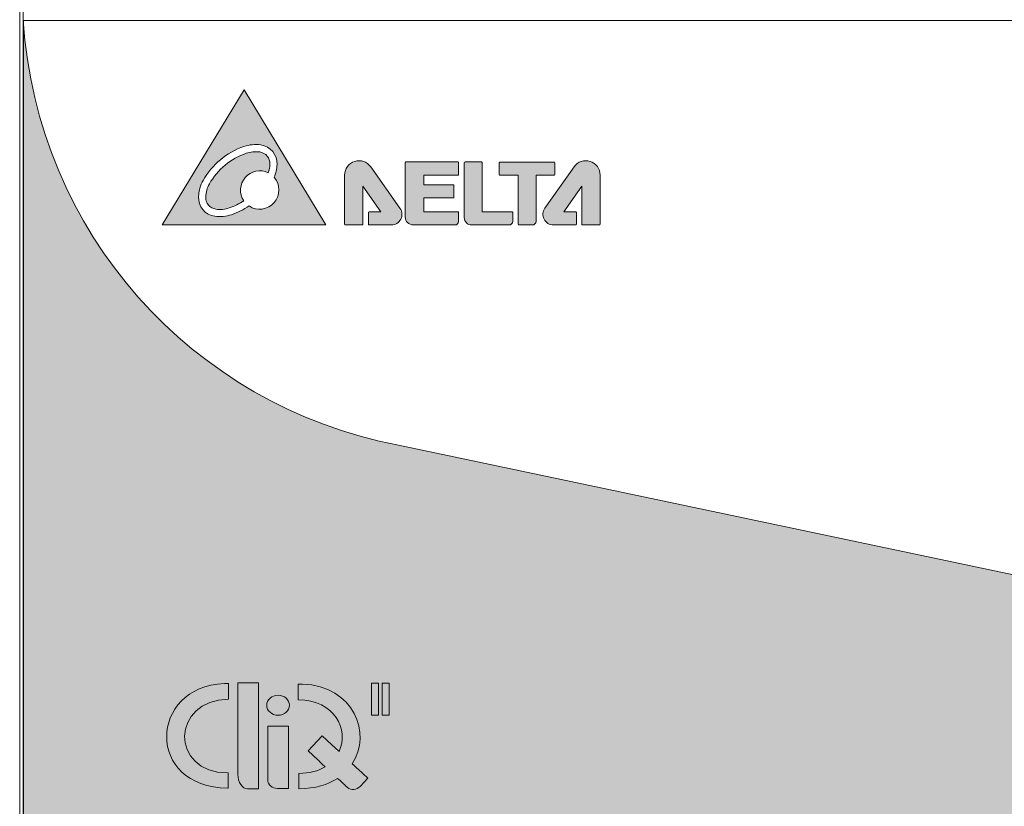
# Model space of a CAD drawing. Header units: millimetres. Extents: x 0 to 420, y 0 to 297.
# Tile 8 of 14: x 312 to 367, y 126 to 171. Entities that reach past the tile are written whole.
import ezdxf

# ---------------------------------------------------------------- set-up
doc = ezdxf.new("R2010")
doc.units = ezdxf.units.MM
doc.layers.get('0').update_dxf_attribs({"linetype": 'CONTINUOUS', "lineweight": 13})

msp = doc.modelspace()

# ---------------------------------------------------------------- hatches: boundary and pattern name
h = msp.add_hatch(color=18)
edge = h.paths.add_edge_path()
edge.add_line((373.3980174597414, 138.3072609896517), (333.3548068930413, 146.7469626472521))
edge.add_arc((338.2138015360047, 172.3369804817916), 26.04724249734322, 183.7000923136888, 259.24875099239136, ccw=False)
edge.add_line((312.2208541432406, 170.6560499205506), (312.2208541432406, 89.43563429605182))
edge.add_arc((313.2208541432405, 89.43563429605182), 1, 180, 270)
edge.add_line((313.2208541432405, 88.43563429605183), (395.8208541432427, 88.43563429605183))
edge.add_arc((395.8208541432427, 89.43563429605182), 1, 270, 360)
edge.add_line((396.8208541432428, 89.43563429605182), (396.8208541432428, 124.582164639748))
edge.add_arc((367.4696909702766, 101.3412547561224), 37.43835829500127, 38.37297180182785, 80.88892091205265)
edge = h.paths.add_edge_path(flags=16)
edge.add_line((344.2008692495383, 114.7839745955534), (364.8408692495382, 114.7839577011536))
edge.add_line((364.8408692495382, 114.7839577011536), (364.8408692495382, 112.8856342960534))
edge.add_line((364.8408692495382, 112.8856342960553), (365.6408541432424, 112.8856342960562))
edge.add_arc((365.6408541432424, 112.3856342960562), 0.5, 0, 90, ccw=False)
edge.add_line((366.1408541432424, 112.3856342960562), (366.1408541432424, 102.6856342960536))
edge.add_arc((365.6408541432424, 102.6856342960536), 0.5, -90, 0, ccw=False)
edge.add_line((365.6408541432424, 102.1856342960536), (343.4008541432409, 102.1856342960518))
edge.add_arc((343.4008541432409, 102.6856342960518), 0.5, 180, 270, ccw=False)
edge.add_line((342.9008541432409, 102.6856342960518), (342.9008541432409, 112.3856342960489))
edge.add_arc((343.4008541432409, 112.3856342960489), 0.5, 90, 180, ccw=False)
edge.add_line((343.4008541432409, 112.8856342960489), (344.2008692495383, 112.8856342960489))
edge.add_line((344.2008692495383, 112.8856342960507), (344.2008692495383, 114.7839745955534))
h = msp.add_hatch(color=256)
edge = h.paths.add_edge_path(flags=16)
edge.add_arc((325.4485859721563, 162.5924024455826), 1.069714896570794, 357.4529575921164, 442.0094395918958)
edge.add_arc((325.3136566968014, 161.6311817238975), 2.040359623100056, 82.0094395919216, 108.888786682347)
edge.add_arc((326.0129957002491, 159.5872744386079), 4.200598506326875, 108.888786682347, 150.5736105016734)
edge.add_arc((324.1314543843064, 160.6486105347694), 2.040359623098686, 150.5736105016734, 177.4529575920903)
edge.add_arc((323.1617685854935, 160.6917456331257), 1.069714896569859, 177.4529575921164, 262.0094395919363)
edge.add_arc((323.2966978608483, 161.6529663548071), 2.040359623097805, 262.0094395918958, 288.8887866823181)
edge.add_arc((322.5973588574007, 163.696873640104), 4.200598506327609, 288.8887866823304, 303.9403117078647)
edge.add_arc((325.5408650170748, 161.1116767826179), 1.080414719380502, 236.3810211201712, 401.3695137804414)
edge.add_arc((324.4789001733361, 162.6355375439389), 2.040359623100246, 336.6160173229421, 357.4529575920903)
edge = h.paths.add_edge_path(flags=0)
edge.add_arc((325.4485859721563, 162.5924024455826), 0.6662465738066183, 357.4529575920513, 442.0094395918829)
edge.add_arc((325.3136566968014, 161.6311817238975), 1.636891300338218, 82.00943959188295, 108.8887866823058)
edge.add_arc((326.0129957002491, 159.5872744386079), 3.797130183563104, 108.8887866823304, 150.5736105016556)
edge.add_arc((324.1314543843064, 160.6486105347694), 1.636891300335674, 150.5736105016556, 177.4529575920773)
edge.add_arc((323.1617685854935, 160.6917456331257), 0.666246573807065, 177.4529575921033, 262.0094395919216)
edge.add_arc((323.2966978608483, 161.6529663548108), 1.636891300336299, 262.0094395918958, 288.8887866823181)
edge.add_arc((322.5973588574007, 163.6968736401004), 3.797130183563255, 288.8887866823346, 302.7061557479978)
edge.add_arc((325.5408650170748, 161.1116767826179), 1.080414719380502, 63.7419992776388, 214.3685162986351, ccw=False)
edge.add_arc((324.4789001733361, 162.6355375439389), 1.636891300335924, 340.1830411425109, 357.4529575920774)
h.paths.add_polyline_path([(329.2609257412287, 159.1441987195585), (324.6604109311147, 166.744198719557), (320.0368602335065, 159.1441987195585)])
h = msp.add_hatch(color=256)
edge = h.paths.add_edge_path()
edge.add_arc((333.7802149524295, 162.6517822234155), 0.0411481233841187, 89.99999999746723, 179.9999999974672, ccw=False)
edge.add_line((333.7802149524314, 162.6929303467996), (336.6999201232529, 162.6929303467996))
edge.add_arc((336.6999201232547, 162.6517822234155), 0.0411481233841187, 2.5327722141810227e-09, 90.00000000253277, ccw=False)
edge.add_line((336.7410682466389, 162.6517822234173), (336.7410682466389, 161.983675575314))
edge.add_arc((336.6999201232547, 161.9836755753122), 0.0411481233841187, -89.99999999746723, 2.5327722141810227e-09, ccw=False)
edge.add_line((336.6999201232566, 161.942527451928), (334.7847898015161, 161.942527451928))
edge.add_line((334.7847898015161, 161.942527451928), (334.7847898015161, 161.4014321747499))
edge.add_line((334.7847898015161, 161.4014321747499), (336.4351137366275, 161.4014321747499))
edge.add_arc((336.4351137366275, 161.360284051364), 0.0411481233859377, 0, 90, ccw=False)
edge.add_line((336.4762618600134, 161.360284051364), (336.4762618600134, 160.7042978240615))
edge.add_arc((336.4351137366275, 160.7042978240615), 0.0411481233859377, -90, 0, ccw=False)
edge.add_line((336.4351137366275, 160.6631497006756), (334.7847898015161, 160.6631497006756))
edge.add_line((334.7847898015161, 160.6631497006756), (334.7847898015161, 159.8884350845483))
edge.add_line((334.7847898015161, 159.8884350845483), (336.6999201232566, 159.8884350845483))
edge.add_arc((336.6999201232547, 159.8472869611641), 0.0411481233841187, -2.5327722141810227e-09, 89.99999999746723, ccw=False)
edge.add_line((336.7410682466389, 159.8472869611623), (336.7410682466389, 159.3494275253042))
edge.add_arc((336.5358394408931, 159.3494275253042), 0.205228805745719, -90, 0, ccw=False)
edge.add_line((336.5358394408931, 159.1441987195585), (334.1916961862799, 159.1441987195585))
edge.add_arc((334.1916961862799, 159.5968280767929), 0.4526293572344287, 180.0000000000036, 269.99999999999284, ccw=False)
edge.add_line((333.7390668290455, 159.5968280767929), (333.7390668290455, 162.6517822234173))
edge = h.paths.add_edge_path()
edge.add_line((342.1554232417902, 162.6437019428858), (342.1554232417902, 161.9821162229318))
edge.add_arc((342.1142751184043, 161.9821162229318), 0.0411481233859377, -90, 0, ccw=False)
edge.add_line((342.1142751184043, 161.9409680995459), (341.1015845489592, 161.9409680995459))
edge.add_line((341.1015845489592, 161.9409680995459), (341.1015845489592, 159.3494275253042))
edge.add_arc((340.8963557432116, 159.349427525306), 0.205228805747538, 269.99999999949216, 359.99999999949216, ccw=False)
edge.add_line((340.8963557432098, 159.1441987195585), (340.1419828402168, 159.1441987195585))
edge.add_arc((340.1419828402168, 159.1853468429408), 0.0411481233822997, 180, 270, ccw=False)
edge.add_line((340.1008347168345, 159.1853468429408), (340.1008347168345, 161.9409680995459))
edge.add_line((340.1008347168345, 161.9409680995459), (339.0760946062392, 161.9409680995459))
edge.add_arc((339.076094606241, 161.98211622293), 0.0411481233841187, 179.9999999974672, 269.9999999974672, ccw=False)
edge.add_line((339.0349464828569, 161.9821162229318), (339.0349464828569, 162.6437019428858))
edge.add_arc((339.076094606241, 162.6437019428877), 0.0411481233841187, 90.00000000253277, 180.0000000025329, ccw=False)
edge.add_line((339.0760946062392, 162.6848500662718), (342.1142751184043, 162.6848500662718))
edge.add_arc((342.1142751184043, 162.6437019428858), 0.0411481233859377, 0, 90, ccw=False)
edge = h.paths.add_edge_path()
edge.add_line((339.7893186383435, 159.3494275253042), (339.7893186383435, 159.8393484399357))
edge.add_arc((339.7481705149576, 159.8393484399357), 0.0411481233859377, 0, 90)
edge.add_line((339.7481705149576, 159.8804965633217), (338.0713375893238, 159.8804965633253))
edge.add_line((338.0713375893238, 159.8804965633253), (338.0713375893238, 162.6491596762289))
edge.add_arc((338.0301894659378, 162.6491596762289), 0.0411481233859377, 0, 90)
edge.add_line((338.0301894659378, 162.6903077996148), (337.1039391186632, 162.6903077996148))
edge.add_arc((337.1039391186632, 162.6491596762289), 0.0411481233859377, 90, 180)
edge.add_line((337.0627909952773, 162.6491596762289), (337.0627909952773, 159.5681375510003))
edge.add_arc((337.4867298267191, 159.5681375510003), 0.4239388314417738, 180, 270)
edge.add_line((337.4867298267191, 159.1441987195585), (339.5840898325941, 159.1441987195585))
edge.add_arc((339.584089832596, 159.349427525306), 0.205228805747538, 269.9999999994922, 359.9999999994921)
edge = h.paths.add_edge_path()
edge.add_line((343.376467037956, 159.8392066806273), (343.376467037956, 159.1853468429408))
edge.add_arc((343.3353189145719, 159.1853468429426), 0.0411481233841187, 269.9999999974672, 359.9999999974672, ccw=False)
edge.add_line((343.3353189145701, 159.1441987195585), (342.0878307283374, 159.1441987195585))
edge.add_arc((342.0878307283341, 159.744431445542), 0.600232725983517, 144.7268804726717, 270.0000000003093, ccw=False)
edge.add_line((341.5977955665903, 160.0910506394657), (343.2442893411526, 162.4187920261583))
edge.add_arc((343.9049503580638, 161.9514831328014), 0.8092283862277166, 7.037215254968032e-11, 144.7268804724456, ccw=False)
edge.add_line((344.7141787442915, 161.9514831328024), (344.7141787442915, 159.1853468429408))
edge.add_arc((344.6730306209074, 159.1853468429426), 0.0411481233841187, 269.9999999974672, 359.9999999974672, ccw=False)
edge.add_line((344.6730306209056, 159.1441987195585), (343.7284933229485, 159.1441987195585))
edge.add_arc((343.7284933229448, 159.1853468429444), 0.0411481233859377, 180.0000000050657, 270.0000000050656, ccw=False)
edge.add_line((343.6873451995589, 159.1853468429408), (343.6873451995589, 161.3332459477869))
edge.add_line((343.6873451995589, 161.3332459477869), (342.6770974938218, 159.8803548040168))
edge.add_line((342.6770974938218, 159.8803548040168), (343.3353189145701, 159.8803548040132))
edge.add_arc((343.3353189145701, 159.8392066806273), 0.0411481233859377, 0, 90, ccw=False)
edge = h.paths.add_edge_path()
edge.add_line((331.661761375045, 159.8392066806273), (331.661761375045, 159.1853468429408))
edge.add_arc((331.7029094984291, 159.1853468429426), 0.0411481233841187, 180.0000000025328, 270.0000000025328)
edge.add_line((331.7029094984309, 159.1441987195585), (332.9503976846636, 159.1441987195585))
edge.add_arc((332.9503976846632, 159.7444314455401), 0.6002327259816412, 270.000000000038, 395.2731195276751)
edge.add_line((333.4404328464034, 160.0910506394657), (331.7939390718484, 162.4187920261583))
edge.add_arc((331.1332780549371, 161.9514831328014), 0.8092283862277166, 35.27311952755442, 179.9999999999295)
edge.add_line((330.3240496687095, 161.9514831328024), (330.3240496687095, 159.1853468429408))
edge.add_arc((330.3651977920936, 159.1853468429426), 0.0411481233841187, 180.0000000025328, 270.0000000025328)
edge.add_line((330.3651977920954, 159.1441987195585), (331.3097350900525, 159.1441987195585))
edge.add_arc((331.3097350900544, 159.1853468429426), 0.0411481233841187, 269.9999999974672, 359.9999999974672)
edge.add_line((331.3508832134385, 159.1853468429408), (331.3508832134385, 161.3332459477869))
edge.add_line((331.3508832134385, 161.3332459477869), (332.3611309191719, 159.8803548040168))
edge.add_line((332.3611309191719, 159.8803548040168), (331.7029094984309, 159.8803548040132))
edge.add_arc((331.7029094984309, 159.8392066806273), 0.0411481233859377, 90, 180)
edge = h.paths.add_edge_path(flags=16)
edge.add_spline(control_points=[(330.3670027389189, 159.1464668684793), (330.3670027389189, 159.1464668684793), (331.3080719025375, 159.1464668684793), (331.3080719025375, 159.1464668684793)], knot_values=[13, 13, 13, 13, 14, 14, 14, 14], degree=3, periodic=0)

# ---------------------------------------------------------------- linework, layer by layer
for p, q in [((312.2208541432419, 205.8346771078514), (312.2208541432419, 89.43563429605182)), ((312.2208541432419, 170.6560499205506), (396.8208541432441, 170.6560499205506))]:
    msp.add_line(p, q)
at = {"linetype": 'Continuous'}
msp.add_line((312.0208541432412, 174.6561076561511), (312.0208541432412, 87.1339745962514), dxfattribs=at)
at = {"lineweight": 30}
msp.add_line((312.2208541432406, 170.6560499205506), (312.2208541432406, 89.43563429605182), dxfattribs=at)
at = {"color": 7, "linetype": 'Continuous'}
msp.add_line((373.3980174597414, 138.3072609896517), (333.3548068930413, 146.7469626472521), dxfattribs=at)
at = {"color": 7, "lineweight": 0}
for p, q in [((331.833559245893, 131.5518370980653), (331.833559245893, 133.3456995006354)), ((331.833559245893, 133.3456995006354), (332.2283674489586, 133.3456995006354)), ((332.2283674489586, 133.3456995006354), (332.2283674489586, 131.5518370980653)), ((332.441791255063, 131.5518370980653), (332.441791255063, 133.3456995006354)), ((332.441791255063, 133.3456995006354), (332.8362549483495, 133.3456995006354)), ((332.8362549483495, 133.3456995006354), (332.8362549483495, 131.5518370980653)), ((332.2283674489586, 131.5518370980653), (331.833559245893, 131.5518370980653)), ((332.8362549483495, 131.5518370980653), (332.441791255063, 131.5518370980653))]:
    msp.add_line(p, q, dxfattribs=at)
msp.add_lwpolyline([(320.0368602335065, 159.1441987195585), (329.2609257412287, 159.1441987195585), (324.6604109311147, 166.744198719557)], close=True)
for points in [[(331.661761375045, 159.8392066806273), (331.661761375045, 159.1853468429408, 0.4142135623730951), (331.7029094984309, 159.1441987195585), (332.9503976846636, 159.1441987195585, 0.6084466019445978), (333.4404328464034, 160.0910506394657), (331.7939390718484, 162.4187920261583, 0.7313995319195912), (330.3240496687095, 161.9514831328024), (330.3240496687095, 159.1853468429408, 0.4142135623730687), (330.3651977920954, 159.1441987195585), (331.3097350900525, 159.1441987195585, 0.4142135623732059), (331.3508832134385, 159.1853468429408), (331.3508832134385, 161.3332459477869), (332.3611309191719, 159.8803548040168), (331.7029094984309, 159.8803548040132, 0.414213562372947)], [(333.7390668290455, 162.6517822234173, -0.4142135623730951), (333.7802149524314, 162.6929303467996), (336.6999201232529, 162.6929303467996, -0.4142135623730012), (336.7410682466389, 162.6517822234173), (336.7410682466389, 161.983675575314, -0.4142135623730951), (336.6999201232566, 161.942527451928), (334.7847898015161, 161.942527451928), (334.7847898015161, 161.4014321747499), (336.4351137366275, 161.4014321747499, -0.4142135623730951), (336.4762618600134, 161.360284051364), (336.4762618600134, 160.7042978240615, -0.4142135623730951), (336.4351137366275, 160.6631497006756), (334.7847898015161, 160.6631497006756), (334.7847898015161, 159.8884350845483), (336.6999201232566, 159.8884350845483, -0.414213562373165), (336.7410682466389, 159.8472869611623), (336.7410682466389, 159.3494275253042, -0.4142135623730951), (336.5358394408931, 159.1441987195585), (334.1916961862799, 159.1441987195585, -0.4142135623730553), (333.7390668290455, 159.5968280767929)], [(339.7893186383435, 159.3494275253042), (339.7893186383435, 159.8393484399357, 0.4142135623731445), (339.7481705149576, 159.8804965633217), (338.0713375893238, 159.8804965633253), (338.0713375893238, 162.6491596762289, 0.4142135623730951), (338.0301894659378, 162.6903077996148), (337.1039391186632, 162.6903077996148, 0.4142135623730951), (337.0627909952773, 162.6491596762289), (337.0627909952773, 159.5681375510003, 0.4142135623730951), (337.4867298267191, 159.1441987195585), (339.5840898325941, 159.1441987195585, 0.4142135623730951)], [(342.1554232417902, 162.6437019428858), (342.1554232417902, 161.9821162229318, -0.4142135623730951), (342.1142751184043, 161.9409680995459), (341.1015845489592, 161.9409680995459), (341.1015845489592, 159.3494275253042, -0.4142135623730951), (340.8963557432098, 159.1441987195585), (340.1419828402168, 159.1441987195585, -0.4142135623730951), (340.1008347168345, 159.1853468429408), (340.1008347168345, 161.9409680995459), (339.0760946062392, 161.9409680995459, -0.4142135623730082), (339.0349464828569, 161.9821162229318), (339.0349464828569, 162.6437019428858, -0.4142135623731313), (339.0760946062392, 162.6848500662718), (342.1142751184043, 162.6848500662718, -0.4142135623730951)], [(343.376467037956, 159.8392066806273), (343.376467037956, 159.1853468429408, -0.4142135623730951), (343.3353189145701, 159.1441987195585), (342.0878307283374, 159.1441987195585, -0.6084466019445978), (341.5977955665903, 160.0910506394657), (343.2442893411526, 162.4187920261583, -0.7313995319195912), (344.7141787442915, 161.9514831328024), (344.7141787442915, 159.1853468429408, -0.4142135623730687), (344.6730306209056, 159.1441987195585), (343.7284933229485, 159.1441987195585, -0.4142135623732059), (343.6873451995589, 159.1853468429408), (343.6873451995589, 161.3332459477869), (342.6770974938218, 159.8803548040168), (343.3353189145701, 159.8803548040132, -0.414213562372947)]]:
    msp.add_lwpolyline(points, format="xyb", close=True)
at = {"color": 7, "linetype": 'Continuous'}
msp.add_arc((338.2138015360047, 172.3369804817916), 26.04724249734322, 183.7000923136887, 259.2487509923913, dxfattribs=at)
for centre, radius, start, end in [((325.3136566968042, 161.6311817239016), 2.040359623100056, 82.00943959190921, 108.8887866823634), ((325.4485859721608, 162.5924024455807), 1.069714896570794, 357.4529575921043, 82.00943959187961), ((326.0129957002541, 159.5872744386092), 4.200598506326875, 108.8887866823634, 150.5736105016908), ((326.0129957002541, 159.5872744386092), 3.797130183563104, 108.8887866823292, 150.5736105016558), ((325.3136566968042, 161.6311817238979), 1.636891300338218, 82.00943959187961, 108.888786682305), ((325.4485859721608, 162.5924024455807), 0.6662465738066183, 357.4529575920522, 82.00943959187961), ((324.4789001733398, 162.635537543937), 1.636891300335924, 340.1830411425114, 357.4529575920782), ((324.4789001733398, 162.635537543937), 2.040359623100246, 336.6160173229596, 357.4529575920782), ((325.5408650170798, 161.1116767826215), 1.080414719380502, 63.74199927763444, 214.3685162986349), ((324.1314543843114, 160.6486105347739), 2.040359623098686, 150.5736105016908, 177.4529575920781), ((324.1314543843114, 160.6486105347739), 1.636891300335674, 150.5736105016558, 177.4529575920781), ((325.5408650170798, 161.1116767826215), 1.080414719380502, 236.3810211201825, 41.36951378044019), ((323.161768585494, 160.6917456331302), 1.069714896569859, 177.4529575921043, 262.0094395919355), ((323.161768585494, 160.6917456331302), 0.666246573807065, 177.4529575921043, 262.0094395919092), ((322.5973588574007, 163.6968736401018), 3.797130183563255, 288.8887866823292, 302.7061557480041), ((323.2966978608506, 161.6529663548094), 2.040359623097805, 262.0094395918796, 288.888786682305), ((323.2966978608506, 161.6529663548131), 1.636891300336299, 262.0094395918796, 288.888786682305), ((322.5973588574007, 163.6968736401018), 4.200598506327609, 288.8887866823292, 303.9403117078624)]:
    msp.add_arc(centre, radius, start, end)
msp.add_open_spline([(330.3670027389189, 159.1464668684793), (330.3670027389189, 159.1464668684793), (331.3080719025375, 159.1464668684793), (331.3080719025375, 159.1464668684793)], degree=3)
at = {"color": 7, "lineweight": 0}
for points in [[(323.7415413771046, 127.4356342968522), (319.1066791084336, 127.4704297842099), (319.2627420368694, 133.1517404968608), (323.5494771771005, 133.3315745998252)], [(323.5494771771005, 133.3315745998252), (323.5494771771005, 133.3315745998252), (323.7875334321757, 133.3264069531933), (323.7875334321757, 133.3264069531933)], [(323.7875334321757, 133.3264069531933), (323.7875334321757, 133.3264069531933), (323.7825380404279, 132.4537636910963), (323.7825380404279, 132.4537636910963)], [(324.3087767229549, 132.094439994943), (324.3087767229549, 132.094439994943), (324.3087767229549, 133.3612024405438), (324.3087767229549, 133.3612024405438)], [(324.3087767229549, 133.3612024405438), (324.3087767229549, 133.3612024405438), (325.4671908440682, 133.3612024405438), (325.4671908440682, 133.3612024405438)], [(325.4671908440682, 133.3612024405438), (325.4671908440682, 133.3612024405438), (325.4671908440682, 132.094439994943), (325.4671908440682, 132.094439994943)], [(323.7799542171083, 132.439983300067), (320.5768745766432, 132.439983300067), (320.4106486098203, 128.3048324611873), (323.7565275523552, 128.2996648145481)], [(323.7825380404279, 132.4537636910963), (323.7825380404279, 132.4537636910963), (323.7799542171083, 132.439983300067), (323.7799542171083, 132.439983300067)], [(324.3087767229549, 128.7037747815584), (324.3087767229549, 128.7037747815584), (324.3087767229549, 132.094439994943), (324.3087767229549, 132.094439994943)], [(325.4671908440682, 132.094439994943), (325.4671908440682, 132.094439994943), (325.4671908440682, 131.2369551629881), (325.4671908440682, 131.2369551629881)], [(325.4671908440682, 131.2369551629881), (325.4671908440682, 131.2369551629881), (325.4671908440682, 129.9577903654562), (325.4671908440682, 129.9577903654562)], [(325.9937740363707, 130.1862003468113), (325.9937740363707, 130.1862003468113), (325.9937740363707, 130.9337865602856), (325.9937740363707, 130.9337865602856)], [(325.9937740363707, 130.9337865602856), (325.9937740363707, 130.9337865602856), (327.1533939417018, 130.9337865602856), (327.1533939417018, 130.9337865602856)], [(327.1533939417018, 130.9337865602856), (327.1533939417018, 130.9337865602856), (327.1533939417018, 130.1862003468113), (327.1533939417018, 130.1862003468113)], [(328.2625431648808, 129.5450676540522), (328.2625431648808, 129.5450676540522), (329.0525040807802, 130.3925617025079), (329.0525040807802, 130.3925617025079)], [(329.0525040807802, 130.3925617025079), (329.0525040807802, 130.3925617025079), (329.5988965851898, 129.8830317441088), (329.5988965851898, 129.8830317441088)], [(325.4671908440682, 129.9577903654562), (325.4671908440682, 129.9577903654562), (325.4671908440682, 128.7037747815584), (325.4671908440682, 128.7037747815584)], [(325.9937740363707, 128.1887326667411), (325.9937740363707, 128.1887326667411), (325.9937740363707, 130.1862003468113), (325.9937740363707, 130.1862003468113)], [(327.1533939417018, 130.1862003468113), (327.1533939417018, 130.1862003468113), (327.1533939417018, 129.6814935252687), (327.1533939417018, 129.6814935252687)], [(329.5988965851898, 129.8830317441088), (329.5988965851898, 129.8830317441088), (329.9680388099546, 129.5388664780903), (329.9680388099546, 129.5388664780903)], [(327.1533939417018, 129.6814935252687), (327.1533939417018, 129.6814935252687), (327.1533939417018, 128.9273616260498), (327.1533939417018, 128.9273616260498)], [(328.8092801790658, 129.0362267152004), (328.8092801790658, 129.0362267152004), (328.2625431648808, 129.5450676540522), (328.2625431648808, 129.5450676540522)], [(329.9680388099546, 129.5388664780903), (329.9680388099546, 129.5388664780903), (329.9839894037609, 129.5239925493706), (330.010463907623, 129.4993050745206)], [(325.4671908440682, 128.7037747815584), (325.4671908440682, 128.7037747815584), (325.4671908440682, 127.3984272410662), (325.4671908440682, 127.3984272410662)], [(327.1533939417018, 128.9273616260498), (327.1533939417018, 128.9273616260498), (327.1533939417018, 128.1887326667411), (327.1533939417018, 128.1887326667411)], [(329.233416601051, 128.6403793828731), (328.9946761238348, 128.8631963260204), (328.8092801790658, 129.0362267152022), (328.8092801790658, 129.0362267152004)], [(330.7522060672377, 128.807396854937), (330.8988880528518, 128.670468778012), (331.060651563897, 128.5194620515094), (331.060651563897, 128.5194620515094)], [(323.7565275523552, 128.2996648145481), (323.7565275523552, 128.2996648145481), (323.7565275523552, 127.4356342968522), (323.7565275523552, 127.4356342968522)], [(327.1533939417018, 128.1887326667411), (327.1533939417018, 128.1887326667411), (327.1533939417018, 127.4190978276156), (327.1533939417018, 127.4190978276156)], [(331.060651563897, 128.5194620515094), (331.060651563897, 128.5194620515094), (331.6232360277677, 127.9947736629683), (331.6232360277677, 127.9947736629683)], [(330.271035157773, 127.6719680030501), (330.271035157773, 127.6719680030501), (330.1270036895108, 127.8063928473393), (329.9293637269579, 127.9908506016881)], [(330.4854924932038, 127.4721523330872), (330.3027300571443, 127.6447517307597), (330.271035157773, 127.6719680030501), (330.271035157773, 127.6719680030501)], [(331.6232360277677, 127.9947736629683), (331.6232360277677, 127.9947736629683), (331.2077572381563, 127.5493225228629), (331.2077572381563, 127.5493225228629)], [(323.7565275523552, 127.4356342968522), (323.7565275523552, 127.4356342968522), (323.7415413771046, 127.4356342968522), (323.7415413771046, 127.4356342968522)], [(325.4671908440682, 127.3984272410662), (325.4671908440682, 127.3984272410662), (324.8575807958, 127.3984272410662), (324.8575807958, 127.3984272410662)], [(327.1533939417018, 127.4190978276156), (327.1533939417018, 127.4190978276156), (326.543267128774, 127.4190978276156), (326.543267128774, 127.4190978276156)], [(331.2077572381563, 127.5493225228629), (330.9995010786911, 127.327113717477), (330.6698052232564, 127.3023090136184), (330.4854924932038, 127.4721523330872)]]:
    msp.add_open_spline(points, degree=3, dxfattribs=at)
for points, knots in [([(330.7522060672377, 128.807396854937), (331.8648214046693, 130.512166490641), (330.8598550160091, 133.178282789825), (327.9449051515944, 133.3005687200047), (327.9449051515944, 133.3005687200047), (327.7068488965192, 133.2954010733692), (327.7068488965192, 133.2954010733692), (327.7068488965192, 133.2954010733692), (327.711844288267, 132.4227578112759), (327.711844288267, 132.4227578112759), (327.711844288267, 132.4227578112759), (327.7144281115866, 132.408977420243), (327.7144281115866, 132.408977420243), (329.7614815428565, 132.408977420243), (330.5681778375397, 130.7200373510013), (330.0104639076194, 129.4993050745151)], [5.320007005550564, 5.320007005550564, 5.320007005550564, 5.320007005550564, 6, 6, 6, 7, 7, 7, 8, 8, 8, 9, 9, 9, 9.63908914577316, 9.63908914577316, 9.63908914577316, 9.63908914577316]), ([(327.2145444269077, 132.1047752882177), (327.2145444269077, 131.7947164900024), (326.9272232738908, 131.5428798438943), (326.5735839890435, 131.5428798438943), (326.2209782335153, 131.5428798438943), (325.9336570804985, 131.7947164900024), (325.9336570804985, 132.1047752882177), (325.9336570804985, 132.4151785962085), (326.2209782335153, 132.6673597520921), (326.5735839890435, 132.6673597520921), (326.9272232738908, 132.6673597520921), (327.2145444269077, 132.4151785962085), (327.2145444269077, 132.1047752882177)], [0, 0, 0, 0, 1, 1, 1, 2, 2, 2, 3, 3, 3, 4, 4, 4, 4]), ([(324.8575807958, 127.3984272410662), (324.5530341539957, 127.3984272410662), (324.3087767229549, 127.7791105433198), (324.3087767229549, 128.2049246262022), (324.3087767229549, 128.6297051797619), (324.3087767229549, 128.7037747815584), (324.3087767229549, 128.7037747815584)], [5, 5, 5, 5, 6, 6, 6, 7, 7, 7, 7]), ([(326.543267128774, 127.4190978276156), (326.2378592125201, 127.4190978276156), (325.9937740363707, 127.6430291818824), (325.9937740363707, 127.8938322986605), (325.9937740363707, 128.1453244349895), (325.9937740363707, 128.1887326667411), (325.9937740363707, 128.1887326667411)], [5, 5, 5, 5, 6, 6, 6, 7, 7, 7, 7]), ([(329.2334166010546, 128.6403793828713), (328.8523147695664, 128.4102887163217), (328.3547872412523, 128.268768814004), (327.7378547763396, 128.2676254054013), (327.7378547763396, 128.2676254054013), (327.7378547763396, 127.4046284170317), (327.7378547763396, 127.4046284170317), (327.7378547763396, 127.4046284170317), (327.7528409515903, 127.4046284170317), (327.7528409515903, 127.4046284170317), (328.6603840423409, 127.4114416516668), (329.3842393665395, 127.6347466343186), (329.9293637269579, 127.9908506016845)], [2.815614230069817, 2.815614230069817, 2.815614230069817, 2.815614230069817, 3, 3, 3, 4, 4, 4, 5, 5, 5, 5.19580799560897, 5.19580799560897, 5.19580799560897, 5.19580799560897])]:
    msp.add_open_spline(points, degree=3, knots=knots, dxfattribs=at)

doc.saveas('drawing.dxf')
